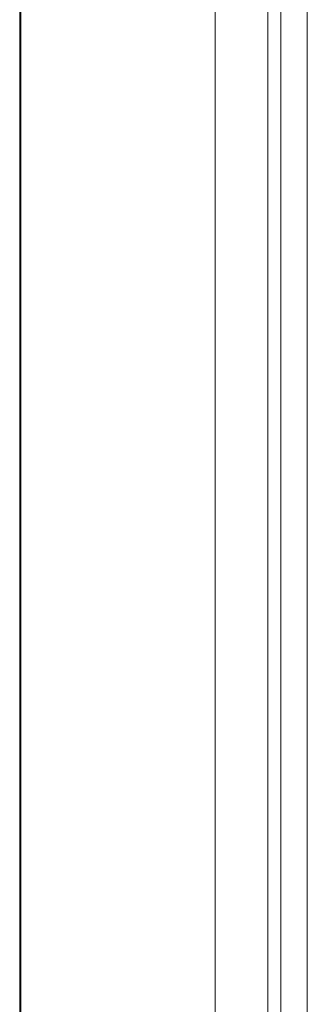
# Model space of a CAD drawing. Header units: millimetres. Extents: x -90830 to 24172, y -102460 to 73669.
# Tile 37 of 198: x -52495 to -52489, y 14520 to 14540. Entities that reach past the tile are written whole.
import ezdxf

# ---------------------------------------------------------------- set-up
doc = ezdxf.new("R2010")
doc.units = ezdxf.units.MM
doc.layers.add('at_Entity', color=253, linetype='Continuous', lineweight=9)

msp = doc.modelspace()

# ---------------------------------------------------------------- linework, layer by layer
at = {"layer": 'at_Entity'}
for p, q in [((-52489.737, 14573.696), (-52489.737, 14504.033)), ((-52489.465, 14573.696), (-52489.465, 14504.033)), ((-52488.916, 14573.613), (-52488.916, 14504.116)), ((-52494.891, 14512.401), (-52494.891, 14565.54)), ((-52494.869, 14512.401), (-52494.869, 14565.54)), ((-52490.831, 14565.577), (-52490.831, 14512.364))]:
    msp.add_line(p, q, dxfattribs=at)

doc.saveas('drawing.dxf')
